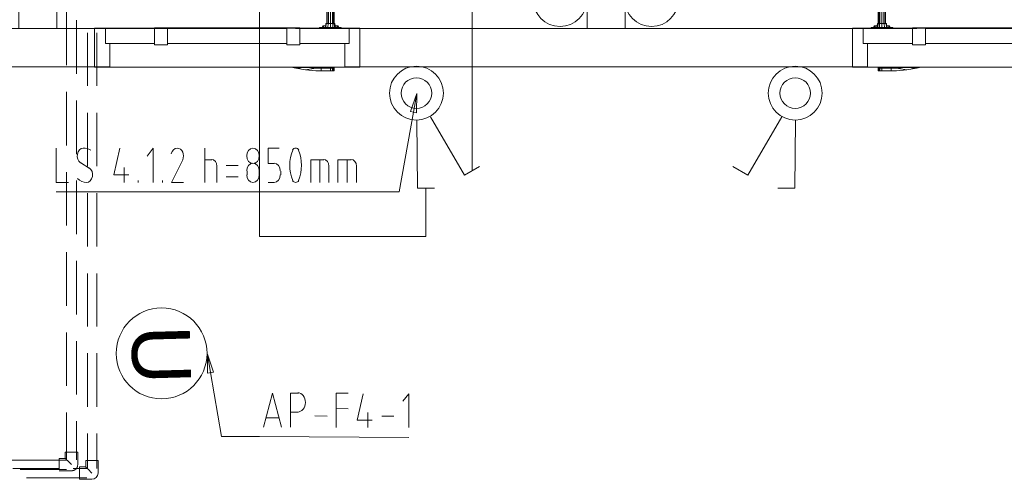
# Model space of a CAD drawing. Header units: millimetres. Extents: x 352 to 350573, y -22 to 37733.
# Tile 182 of 214: x 141681 to 146877, y 16577 to 19001. Entities that reach past the tile are written whole.
import ezdxf

# ---------------------------------------------------------------- set-up
doc = ezdxf.new("R2010")
doc.units = ezdxf.units.MM
for name, color, linetype in [('PDF _0', 1, 'Continuous'), ('PDF _DN-MultiRoom', 5, 'Continuous'), ('PDF _DN-Wifi', 5, 'Continuous'), ('PDF _Текст', 7, 'Continuous')]:
    doc.layers.add(name, color=color, linetype=linetype)
for name, color, linetype, true_color in [('PDF _PD-Lighting', 7, 'Continuous', 0xb80000), ('PDF _PD-Switches', 7, 'Continuous', 0x37dd00), ('PDF$_83$-$Floor$Plan$-$В_Этаж$03_Сводный$A-AREA', 7, 'Continuous', 0xdd6e00), ('PDF$_83$-$Floor$Plan$-$В_Этаж$03_Сводный$A-DETL-MBND', 7, 'Continuous', 0xdd3700), ('PDF$_83$new_ifc_RVT-1-В_Этаж$03_Сводный$A-DOOR', 7, 'Continuous', 0xdcdcdc), ('PDF$_83$new_ifc_RVT-1-В_Этаж$03_Сводный$A-GENM', 7, 'Continuous', 0xdd6e6e), ('PDF$_83$new_ifc_RVT-1-В_Этаж$03_Сводный$A-WALL', 7, 'Continuous', 0xdddd6e)]:
    doc.layers.add(name, color=color, linetype=linetype, true_color=true_color)
doc.styles.add('PDF YuGothicUI', font='arial.ttf')

msp = doc.modelspace()

# ---------------------------------------------------------------- linework, layer by layer
at = {"layer": 'PDF _0', "color": 82, "lineweight": 0, "true_color": 0x37dd00}
msp.add_lwpolyline([(143758.2, 18512.3), (143682.6, 18092.6), (143483.7, 18092.6), (141872.5, 18092.6)], dxfattribs=at)
at = {"layer": 'PDF _0', "color": 5, "lineweight": 0}
msp.add_lwpolyline([(142688, 17139.8), (142745.7, 16801.7), (142946.6, 16801.7), (143734.3, 16797.7)], dxfattribs=at)
at = {"layer": 'PDF _DN-MultiRoom', "lineweight": 0}
msp.add_circle((142429.5, 17241), 239.7, dxfattribs=at)
at = {"layer": 'PDF _DN-Wifi', "lineweight": 0}
msp.add_lwpolyline([(142672.1, 17135.8), (142672.1, 17237.3), (142703.9, 17141.8)], close=True, dxfattribs=at)
for points in [[(142672.1, 17237.3), (142688, 17139.8)], [(142966.5, 16851.4), (143014.3, 17030.4), (143062, 16851.4)], [(143109.7, 16851.4), (143109.7, 17030.4), (143151.5, 17030.4)], [(143350.4, 16849.4), (143350.4, 17030.4), (143414.1, 17030.4)], [(143493.6, 17028.4), (143461.8, 16889.2), (143541.4, 16889.2)], [(143734.3, 16849.4), (143734.3, 17028.4), (143702.5, 16988.6)], [(143350.4, 16950.9), (143414.1, 16948.9)], [(143048.1, 16901.1), (142980.4, 16901.1)], [(143149.5, 16931), (143109.7, 16931)], [(143239, 16911.1), (143302.7, 16909.1)], [(143517.5, 16929), (143517.5, 16849.4)], [(143591.1, 16909.1), (143654.8, 16909.1)]]:
    msp.add_lwpolyline(points, dxfattribs=at)
for points in [[(143188.4, 16982.2), (143188.5, 17010.3), (143170.3, 17033), (143147.8, 17033.1)], [(143147.5, 16931.7), (143170, 16931.6), (143188.3, 16954.2), (143188.4, 16982.2)]]:
    msp.add_open_spline(points, degree=3, dxfattribs=at)
at = {"layer": 'PDF _PD-Lighting', "lineweight": 0}
for points in [[(144068.5, 18204), (144068.5, 22795)], [(143823.8, 18112.5), (143823.8, 17857.9), (142946.6, 17857.9), (142946.6, 20786)]]:
    msp.add_lwpolyline(points, dxfattribs=at)
at = {"layer": 'PDF _PD-Switches', "lineweight": 0}
msp.add_lwpolyline([(143742.3, 18516.3), (143776.1, 18611.8), (143774.1, 18510.4)], close=True, dxfattribs=at)
for points in [[(143776.1, 18611.8), (143758.2, 18512.3)], [(143776.1, 18468.6), (143780.1, 18112.5), (143869.6, 18112.5)], [(143847.7, 18488.5), (144028.7, 18180.2), (144106.3, 18225.9)], [(145703.6, 18488.5), (145522.6, 18180.2), (145445, 18225.9)], [(145775.2, 18468.6), (145771.2, 18112.5), (145681.7, 18112.5)], [(141872.5, 18323.4), (141872.5, 18142.4), (141938.1, 18142.4)], [(142208.6, 18323.4), (142176.8, 18182.1), (142256.4, 18182.1)], [(142385.7, 18142.4), (142385.7, 18323.4), (142353.9, 18281.6)], [(142658.2, 18142.4), (142658.2, 18323.4)], [(143024.2, 18241.8), (142992.4, 18241.8), (142992.4, 18323.4), (143050.1, 18323.4)], [(142003.8, 18245.8), (142047.5, 18218)], [(142658.2, 18261.7), (142694, 18261.7)], [(143217.2, 18142.4), (143217.2, 18261.7), (143284.8, 18261.7)], [(143264.9, 18142.4), (143264.9, 18261.7)], [(143360.4, 18142.4), (143360.4, 18261.7), (143430, 18261.7)], [(143408.1, 18142.4), (143408.1, 18261.7)], [(142232.5, 18221.9), (142232.5, 18142.4)], [(142721.8, 18227.9), (142721.8, 18142.4)], [(142833.2, 18231.9), (142769.6, 18231.9)], [(142881, 18182.1), (142881, 18202)], [(142944.6, 18202), (142944.6, 18182.1)], [(143058, 18182.1), (143058, 18202)], [(143312.6, 18227.9), (143312.6, 18142.4)], [(143457.8, 18227.9), (143457.8, 18142.4)], [(142306.1, 18142.4), (142306.1, 18152.3)], [(142433.4, 18142.4), (142433.4, 18152.3)], [(142769.6, 18172.2), (142833.2, 18172.2)], [(142992.4, 18142.4), (143024.2, 18142.4)]]:
    msp.add_lwpolyline(points, dxfattribs=at)
msp.add_lwpolyline([(142540.7, 18302.5, -0.219958), (142540.8, 18261.7), (142481.2, 18142.4), (142544.8, 18142.4)], format="xyb", dxfattribs=at)
for centre, radius in [((144532.2, 19106.9), 142.2), ((145015.5, 19106.9), 142.2), ((143774.3, 18613.6), 142.2), ((145773.5, 18613.6), 142.2), ((143774.3, 18613.6), 80.6), ((145773.5, 18613.6), 80.6)]:
    msp.add_circle(centre, radius, dxfattribs=at)
for centre, radius, start, end in [((142014.3, 18233.9), 89.5, 62.6323, 89.144), ((143311.6, 18232.9), 205.9, 157.2403, 202.7597), ((142961.5, 18232.9), 205.9, 337.2403, 22.7597)]:
    msp.add_arc(centre, radius, start, end, dxfattribs=at)
for points in [[(141984.8, 18292), (141981.3, 18273.7), (141988.3, 18254.7), (142001.8, 18246.2)], [(142016.6, 18323.4), (142001.4, 18323.3), (141988.2, 18310.3), (141984.8, 18292)], [(142512.3, 18323.4), (142497.5, 18323.5), (142484.4, 18311.4), (142480.4, 18293.6)], [(142540.7, 18302.5), (142534.8, 18315.4), (142523.8, 18323.4), (142511.8, 18323.4)], [(142911.8, 18323.4), (142893.7, 18323.4), (142879, 18305.1), (142879, 18282.6)], [(142944.6, 18282.6), (142944.6, 18305.1), (142929.9, 18323.4), (142911.8, 18323.4)], [(143136.6, 18323.4), (143130, 18323.4), (143123.7, 18319.6), (143119.8, 18313.3)], [(143153.4, 18313.3), (143149.4, 18319.6), (143143.2, 18323.4), (143136.6, 18323.4)], [(142721.8, 18228.9), (142721.8, 18248.1), (142708.9, 18263.7), (142693, 18263.7)], [(142879, 18282.6), (142879, 18260.1), (142893.7, 18241.8), (142911.8, 18241.8)], [(142911.8, 18243.8), (142893.7, 18243.8), (142879, 18225.6), (142879, 18203)], [(142911.8, 18241.8), (142929.9, 18241.8), (142944.6, 18260.1), (142944.6, 18282.6)], [(142944.6, 18203), (142944.6, 18225.6), (142929.9, 18243.8), (142911.8, 18243.8)], [(143056, 18203), (143056, 18225.6), (143041.3, 18243.8), (143023.2, 18243.8)], [(143312.6, 18228.9), (143312.6, 18248.1), (143299.7, 18263.7), (143283.8, 18263.7)], [(143457.8, 18228.9), (143457.8, 18248.1), (143444.9, 18263.7), (143429, 18263.7)], [(142064.5, 18173.7), (142068, 18192.1), (142061, 18211), (142047.4, 18219.5)], [(141985.2, 18162.6), (141999.3, 18150.3), (142015.9, 18143.3), (142032.9, 18142.5)], [(142032.7, 18142.4), (142047.9, 18142.4), (142061, 18155.4), (142064.5, 18173.7)], [(142879, 18183.1), (142879, 18160.6), (142893.7, 18142.4), (142911.8, 18142.4)], [(142911.8, 18142.4), (142929.9, 18142.4), (142944.6, 18160.6), (142944.6, 18183.1)], [(143023.2, 18142.4), (143041.3, 18142.4), (143056, 18160.6), (143056, 18183.1)], [(143119.8, 18152.4), (143123.7, 18146.1), (143130, 18142.4), (143136.6, 18142.4)], [(143136.6, 18142.4), (143143.2, 18142.4), (143149.4, 18146.1), (143153.4, 18152.4)]]:
    msp.add_open_spline(points, degree=3, dxfattribs=at)
at = {"layer": 'PDF$_83$-$Floor$Plan$-$В_Этаж$03_Сводный$A-AREA', "lineweight": 0}
for points in [[(144675.2, 19182.7), (144675.2, 18953.9), (144402.7, 18953.9)], [(144876.1, 19186.7), (144876.1, 18953.9), (145148.6, 18953.9)], [(142149, 18953.9), (141876.5, 18953.9), (141876.5, 19123)], [(142570.7, 18953.9), (142288.2, 18953.9)], [(142994.4, 18953.9), (142711.9, 18953.9)], [(143416.1, 18953.9), (143135.6, 18953.9)], [(143839.8, 18953.9), (143557.3, 18953.9)], [(144263.5, 18953.9), (143981, 18953.9)], [(145287.9, 18953.9), (145570.3, 18953.9)], [(145711.6, 18953.9), (145994, 18953.9)], [(146135.3, 18953.9), (146415.7, 18953.9)], [(146557, 18953.9), (146839.4, 18953.9)]]:
    msp.add_lwpolyline(points, dxfattribs=at)
at = {"layer": 'PDF$_83$-$Floor$Plan$-$В_Этаж$03_Сводный$A-DETL-MBND', "color": 1, "lineweight": 0}
for points in [[(141928.2, 19043.5), (141928.2, 18761)], [(141979.9, 18715.2), (141979.9, 18997.7)], [(141928.2, 18619.8), (141928.2, 18337.3)], [(141979.9, 18291.5), (141979.9, 18574)], [(141928.2, 18196.1), (141928.2, 17915.6)], [(141979.9, 17869.8), (141979.9, 18152.3)], [(141928.2, 17774.4), (141928.2, 17491.9)], [(141979.9, 17446.2), (141979.9, 17728.6)], [(141928.2, 17350.7), (141928.2, 17070.2)], [(141979.9, 17024.5), (141979.9, 17304.9)], [(141928.2, 16929), (141928.2, 16680.3)], [(141979.9, 16680.3), (141979.9, 16883.2)], [(141888.4, 16620.7), (141954, 16620.7), (141956, 16620.7), (141958, 16620.7), (141960, 16620.7), (141960, 16622.6), (141962, 16622.6), (141964, 16622.6), (141966, 16622.6), (141966, 16624.6), (141968, 16624.6), (141969.9, 16624.6), (141971.9, 16626.6), (141973.9, 16628.6), (141975.9, 16628.6), (141975.9, 16630.6), (141977.9, 16630.6), (141977.9, 16632.6), (141979.9, 16632.6), (141979.9, 16634.6), (141981.9, 16634.6), (141981.9, 16636.6), (141983.9, 16638.6), (141983.9, 16640.5), (141983.9, 16642.5), (141985.9, 16642.5), (141985.9, 16644.5), (141985.9, 16646.5), (141985.9, 16648.5), (141985.9, 16650.5), (141987.8, 16652.5), (141987.8, 16654.5), (141987.8, 16720.1), (141920.2, 16720.1), (141920.2, 16686.3), (141888.4, 16686.3), (141888.4, 16626.6)], [(141954, 16654.5), (141932.2, 16676.3), (141928.2, 16680.3), (141924.2, 16684.3), (141922.2, 16686.3), (141920.2, 16686.3)], [(141928.2, 16678.3), (141621.8, 16678.3)], [(141683.5, 16628.6), (141928.2, 16628.6)]]:
    msp.add_lwpolyline(points, dxfattribs=at)
at = {"layer": 'PDF$_83$-$Floor$Plan$-$В_Этаж$03_Сводный$A-DETL-MBND', "color": 5, "lineweight": 0}
for points in [[(142037.6, 18932.1), (142037.6, 18651.6)], [(142087.3, 18651.6), (142087.3, 18932.1)], [(142037.6, 18510.4), (142037.6, 18227.9)], [(142087.3, 18227.9), (142087.3, 18510.4)], [(142037.6, 18086.7), (142037.6, 17804.2)], [(142087.3, 17804.2), (142087.3, 18086.7)], [(142037.6, 17663), (142037.6, 17382.5)], [(142087.3, 17382.5), (142087.3, 17663)], [(142037.6, 17241.3), (142037.6, 16958.8)], [(142087.3, 16958.8), (142087.3, 17241.3)], [(142037.6, 16817.6), (142037.6, 16634.6)], [(142087.3, 16634.6), (142087.3, 16817.6)], [(141888.4, 16634.6), (141643.7, 16634.6)], [(142035.6, 16634.6), (141962, 16634.6)], [(142061.4, 16608.7), (142041.6, 16630.6), (142035.6, 16634.6), (142031.6, 16638.6), (142029.6, 16640.5), (142029.6, 16642.5)], [(141717.3, 16584.8), (142035.6, 16584.8)]]:
    msp.add_lwpolyline(points, dxfattribs=at)
msp.add_lwpolyline([(142095.3, 16608.7), (142095.3, 16676.3), (142029.6, 16676.3), (142029.6, 16642.5), (141995.8, 16642.5), (141995.8, 16576.9), (142061.4, 16576.9, 0.393267)], format="xyb", close=True, dxfattribs=at)
at = {"layer": 'PDF$_83$new_ifc_RVT-1-В_Этаж$03_Сводный$A-DOOR', "lineweight": 0}
for points in [[(143300.7, 18979.8), (143300.7, 19081.2)], [(143302.7, 19081.2), (143302.7, 18979.8)], [(143310.6, 19081.2), (143310.6, 18979.8)], [(143346.4, 18959.9), (143344.5, 18979.8), (143340.5, 18979.8), (143332.5, 18979.8), (143320.6, 18979.8), (143320.6, 19081.2), (143330.5, 19081.2), (143330.5, 18979.8)], [(143330.5, 19095.2), (143336.5, 19095.2), (143336.5, 19081.2), (143330.5, 19081.2), (143336.5, 19081.2), (143340.5, 19081.2), (143340.5, 18979.8), (143342.5, 18959.9)], [(143336.5, 18979.8), (143336.5, 19081.2), (143340.5, 19081.2), (143340.5, 19095.2), (143336.5, 19095.2)], [(146204.9, 18959.9), (146206.9, 18979.8), (146210.8, 18979.8), (146210.8, 19081.2), (146214.8, 19081.2), (146220.8, 19081.2), (146220.8, 19095.2)], [(146230.7, 19081.2), (146280.5, 19081.2), (146280.5, 19095.2), (146230.7, 19095.2), (146230.7, 19081.2), (146220.8, 19081.2), (146214.8, 19081.2), (146214.8, 18979.8)], [(146220.8, 18979.8), (146220.8, 19081.2), (146230.7, 19081.2), (146230.7, 18979.8), (146242.7, 18979.8), (146252.6, 18979.8), (146254.6, 18959.9)], [(146240.7, 18979.8), (146240.7, 19081.2)], [(146248.6, 18979.8), (146248.6, 19081.2)], [(146250.6, 19081.2), (146250.6, 18979.8)], [(143276.8, 18959.9), (143280.8, 18967.9), (143284.8, 18967.9), (143282.8, 18959.9)], [(143284.8, 18967.9), (143294.7, 18967.9)], [(143294.7, 18959.9), (143296.7, 18979.8), (143298.7, 18979.8), (143296.7, 18959.9)], [(143298.7, 18979.8), (143308.7, 18979.8), (143320.6, 18979.8), (143320.6, 18959.9)], [(143308.7, 18979.8), (143306.7, 18959.9)], [(143332.5, 18979.8), (143332.5, 18959.9)], [(143344.5, 18967.9), (143354.4, 18967.9), (143360.4, 18967.9), (143364.3, 18959.9)], [(143354.4, 18967.9), (143358.4, 18959.9)], [(146187, 18959.9), (146191, 18967.9), (146196.9, 18967.9), (146206.9, 18967.9)], [(146192.9, 18959.9), (146196.9, 18967.9)], [(146208.9, 18959.9), (146210.8, 18979.8), (146218.8, 18979.8), (146230.7, 18979.8), (146230.7, 18959.9)], [(146218.8, 18959.9), (146218.8, 18979.8)], [(146244.7, 18959.9), (146242.7, 18979.8)], [(146252.6, 18979.8), (146254.6, 18979.8), (146256.6, 18959.9)], [(146256.6, 18967.9), (146266.5, 18967.9), (146270.5, 18967.9), (146274.5, 18959.9)], [(146266.5, 18967.9), (146268.5, 18959.9)], [(142461.3, 18957.9), (142469.2, 18957.9), (142475.2, 18957.9), (142481.2, 18957.9), (142489.1, 18957.9), (142495.1, 18957.9), (142499.1, 18957.9), (142505, 18957.9), (142511, 18957.9), (142515, 18957.9), (142520.9, 18957.9), (142524.9, 18957.9), (142528.9, 18957.9), (142532.9, 18957.9), (142775.6, 18957.9), (143020.2, 18957.9), (143024.2, 18957.9), (143028.2, 18957.9), (143032.2, 18957.9), (143036.1, 18957.9), (143042.1, 18957.9), (143046.1, 18957.9), (143052.1, 18957.9), (143058, 18957.9), (143064, 18957.9), (143070, 18957.9), (143075.9, 18957.9), (143083.9, 18957.9), (143089.8, 18957.9)], [(142469.2, 18955.9), (142469.2, 18957.9)], [(142475.2, 18955.9), (142475.2, 18957.9)], [(142481.2, 18955.9), (142481.2, 18957.9)], [(142489.1, 18955.9), (142489.1, 18957.9)], [(142495.1, 18955.9), (142495.1, 18957.9)], [(142499.1, 18955.9), (142499.1, 18957.9)], [(142505, 18955.9), (142505, 18957.9)], [(142511, 18955.9), (142511, 18957.9)], [(142515, 18955.9), (142515, 18957.9)], [(142520.9, 18955.9), (142520.9, 18957.9)], [(142524.9, 18955.9), (142524.9, 18957.9)], [(142528.9, 18955.9), (142528.9, 18957.9)], [(142532.9, 18955.9), (142532.9, 18957.9)], [(143020.2, 18955.9), (143020.2, 18957.9)], [(143024.2, 18955.9), (143024.2, 18957.9)], [(143028.2, 18955.9), (143028.2, 18957.9)], [(143032.2, 18955.9), (143032.2, 18957.9)], [(143036.1, 18955.9), (143036.1, 18957.9)], [(143042.1, 18955.9), (143042.1, 18957.9)], [(143046.1, 18955.9), (143046.1, 18957.9)], [(143052.1, 18955.9), (143052.1, 18957.9)], [(143058, 18955.9), (143058, 18957.9)], [(143064, 18955.9), (143064, 18957.9)], [(143070, 18955.9), (143070, 18957.9)], [(143075.9, 18955.9), (143075.9, 18957.9)], [(143083.9, 18955.9), (143083.9, 18957.9)], [(143376.3, 18955.9), (143376.3, 18959.9), (143262.9, 18959.9), (143262.9, 18955.9)], [(146288.4, 18955.9), (146288.4, 18959.9), (146175, 18959.9), (146175, 18955.9)], [(146461.5, 18957.9), (146467.4, 18957.9), (146475.4, 18957.9), (146481.4, 18957.9), (146487.3, 18957.9), (146493.3, 18957.9), (146499.3, 18957.9), (146505.2, 18957.9), (146509.2, 18957.9), (146515.2, 18957.9), (146519.2, 18957.9), (146523.1, 18957.9), (146527.1, 18957.9), (146531.1, 18957.9), (146775.8, 18957.9), (147018.4, 18957.9)], [(146467.4, 18957.9), (146467.4, 18955.9)], [(146475.4, 18957.9), (146475.4, 18955.9)], [(146481.4, 18957.9), (146481.4, 18955.9)], [(146487.3, 18957.9), (146487.3, 18955.9)], [(146493.3, 18957.9), (146493.3, 18955.9)], [(146499.3, 18957.9), (146499.3, 18955.9)], [(146505.2, 18957.9), (146505.2, 18955.9)], [(146509.2, 18957.9), (146509.2, 18955.9)], [(146515.2, 18957.9), (146515.2, 18955.9)], [(146519.2, 18957.9), (146519.2, 18955.9)], [(146523.1, 18957.9), (146523.1, 18955.9)], [(146527.1, 18957.9), (146527.1, 18955.9)], [(146531.1, 18957.9), (146531.1, 18955.9)], [(143137.6, 18745.1), (143113.7, 18751)], [(143191.3, 18749.1), (143137.6, 18745.1), (143189.3, 18737.1)], [(143183.3, 18751), (143191.3, 18749.1), (143243, 18745.1)], [(143300.7, 18745.1), (143300.7, 18751)], [(143302.7, 18751), (143302.7, 18745.1)], [(143310.6, 18751), (143310.6, 18745.1)], [(143320.6, 18731.2), (143320.6, 18745.1), (143320.6, 18751)], [(143330.5, 18751), (143330.5, 18745.1), (143320.6, 18745.1)], [(143330.5, 18731.2), (143330.5, 18745.1), (143336.5, 18745.1), (143336.5, 18731.2)], [(143340.5, 18751), (143340.5, 18745.1), (143336.5, 18745.1), (143336.5, 18751)], [(146437.6, 18751), (146413.7, 18745.1), (146362, 18737.1), (146308.3, 18745.1), (146280.5, 18745.1), (146280.5, 18731.2), (146230.7, 18731.2), (146220.8, 18731.2), (146214.8, 18731.2), (146210.8, 18731.2), (146210.8, 18745.1), (146214.8, 18745.1), (146214.8, 18751)], [(146210.8, 18751), (146210.8, 18745.1), (146214.8, 18745.1), (146220.8, 18745.1), (146230.7, 18745.1), (146280.5, 18745.1), (146280.5, 18731.2), (146308.3, 18731.2), (146362, 18737.1)], [(146230.7, 18745.1), (146220.8, 18745.1), (146214.8, 18745.1), (146214.8, 18731.2)], [(146220.8, 18751), (146220.8, 18745.1), (146220.8, 18731.2)], [(146230.7, 18751), (146230.7, 18745.1), (146230.7, 18731.2)], [(146240.7, 18745.1), (146240.7, 18751)], [(146248.6, 18745.1), (146248.6, 18751)], [(146250.6, 18751), (146250.6, 18745.1)], [(146413.7, 18745.1), (146360, 18749.1), (146308.3, 18745.1)], [(146360, 18749.1), (146368, 18751)]]:
    msp.add_lwpolyline(points, dxfattribs=at)
at = {"layer": 'PDF$_83$new_ifc_RVT-1-В_Этаж$03_Сводный$A-DOOR', "color": 133, "lineweight": 0, "true_color": 0x6edddd}
for points in [[(142133.1, 18874.4), (142133.1, 18953.9), (142075.4, 18953.9), (142075.4, 18753), (142156.9, 18753), (142156.9, 18874.4)], [(142391.6, 18953.9), (142133.1, 18953.9), (142133.1, 18874.4), (142391.6, 18874.4)], [(142461.3, 18957.9), (142391.6, 18957.9), (142391.6, 18868.4), (142461.3, 18868.4)], [(143089.8, 18953.9), (142461.3, 18953.9), (142461.3, 18874.4), (143089.8, 18874.4)], [(143159.5, 18957.9), (143089.8, 18957.9), (143089.8, 18868.4), (143159.5, 18868.4)], [(143420, 18953.9), (143159.5, 18953.9), (143159.5, 18874.4), (143420, 18874.4)], [(143396.2, 18874.4), (143396.2, 18753), (143475.7, 18753), (143475.7, 18953.9), (143420, 18953.9), (143420, 18874.4)], [(146155.1, 18753), (146155.1, 18874.4), (146131.3, 18874.4), (146131.3, 18953.9), (146075.6, 18953.9), (146075.6, 18753)], [(146131.3, 18874.4), (146391.9, 18874.4), (146391.9, 18953.9), (146131.3, 18953.9)], [(146391.9, 18868.4), (146461.5, 18868.4), (146461.5, 18957.9), (146391.9, 18957.9)], [(146461.5, 18874.4), (147090.1, 18874.4), (147090.1, 18953.9), (146461.5, 18953.9)]]:
    msp.add_lwpolyline(points, close=True, dxfattribs=at)
at = {"layer": 'PDF$_83$new_ifc_RVT-1-В_Этаж$03_Сводный$A-DOOR', "lineweight": 0}
for points in [[(143270.9, 18731.2), (143320.6, 18731.2), (143330.5, 18731.2), (143336.5, 18731.2), (143340.5, 18731.2), (143340.5, 18745.1), (143336.5, 18745.1), (143330.5, 18745.1), (143320.6, 18745.1), (143270.9, 18745.1), (143243, 18745.1), (143189.3, 18737.1), (143243, 18731.2)], [(143270.9, 18745.1), (143270.9, 18731.2)]]:
    msp.add_lwpolyline(points, close=True, dxfattribs=at)
at = {"layer": 'PDF$_83$new_ifc_RVT-1-В_Этаж$03_Сводный$A-GENM', "lineweight": 0}
for points in [[(142075.4, 18751), (143475.7, 18751), (143475.7, 18955.9), (142075.4, 18955.9)], [(146075.6, 18751), (147476, 18751), (147476, 18955.9), (146075.6, 18955.9)]]:
    msp.add_lwpolyline(points, close=True, dxfattribs=at)
at = {"layer": 'PDF$_83$new_ifc_RVT-1-В_Этаж$03_Сводный$A-WALL', "lineweight": 0}
for points in [[(141675.5, 22639.9), (141675.5, 18953.9), (141876.5, 18953.9), (141876.5, 22639.9)], [(144675.2, 22639.9), (144675.2, 18953.9), (144876.1, 18953.9), (144876.1, 22639.9)], [(142075.4, 18953.9), (139877.3, 18953.9), (139877.3, 18753), (142075.4, 18753)], [(146075.6, 18953.9), (143475.7, 18953.9), (143475.7, 18753), (146075.6, 18753)]]:
    msp.add_lwpolyline(points, close=True, dxfattribs=at)

# ---------------------------------------------------------------- texts
at = {"layer": 'PDF _Текст', "color": 5, "insert": (142421.1, 17388.8), "char_height": 308.4, "attachment_point": 4, "rotation": 271.5488, "style": 'PDF YuGothicUI'}
msp.add_mtext('U', dxfattribs=at)

doc.saveas('drawing.dxf')
